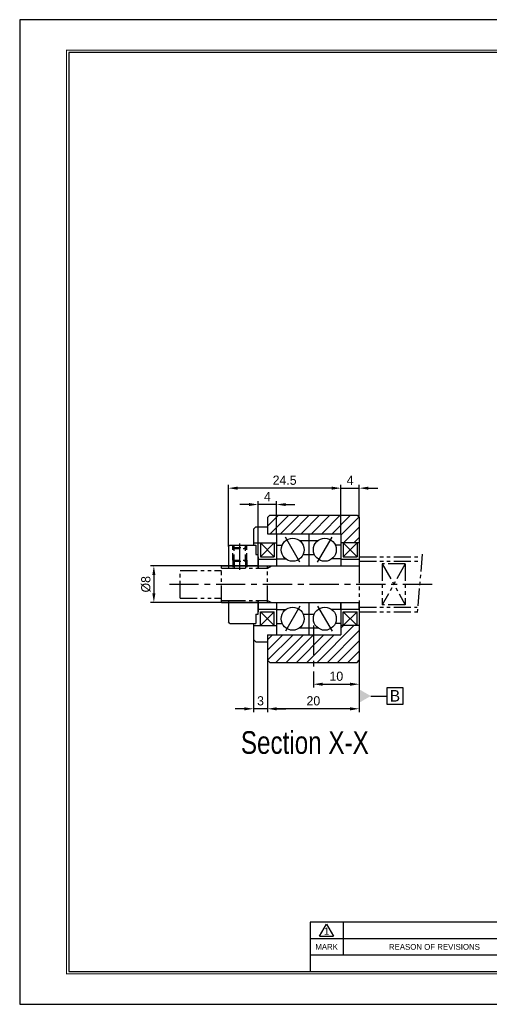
# Model space of a CAD drawing. Header units: millimetres. Extents: x 0 to 303, y 0 to 214.
# Tile 1 of 5: x 0 to 102, y 0 to 214. Entities that reach past the tile are written whole.
import ezdxf
from ezdxf.enums import TextEntityAlignment as Align

# ---------------------------------------------------------------- set-up
doc = ezdxf.new("R2010")
doc.units = ezdxf.units.MM
for name, pattern in [('CENTER', [50.8, 31.75, -6.35, 6.35, -6.35]), ('DASHED', [0.75, 0.5, -0.25]), ('PHANTOM', [2.5, 1.25, -0.25, 0.25, -0.25, 0.25, -0.25])]:
    doc.linetypes.add(name, pattern=pattern)
doc.layers.get('0').update_dxf_attribs({"linetype": 'CONTINUOUS'})
doc.layers.get('DEFPOINTS').update_dxf_attribs({"linetype": 'CONTINUOUS'})
for name, color, linetype in [('center', 1, 'CENTER'), ('hidden', 2, 'DASHED'), ('L1', 7, 'CONTINUOUS'), ('OUTLINE', 7, 'CONTINUOUS'), ('phantom', 6, 'PHANTOM')]:
    doc.layers.add(name, color=color, linetype=linetype)
doc.dimstyles.get("Standard").update_dxf_attribs({"dimtxt": 2, "dimasz": 2, "dimexe": 0.7, "dimexo": 0, "dimgap": 0.7, "dimtad": 1, "dimdec": 3, "dimzin": 11, "dimdsep": 46, "dimtxsty": 'Standard', "dimcen": 0, "dimclrd": 5, "dimclre": 5, "dimclrt": 3, "dimadec": 0, "dimazin": 0, "dimtfac": 0.6, "dimtdec": 3, "dimtmove": 0, "dimatfit": 3, "dimfxl": 0, "dimtolj": 1, "dimtzin": 11, "dimarcsym": 0})

# ---------------------------------------------------------------- blocks, each defined once
blk = doc.blocks.new('표제란')
at = {"layer": 'L1', "color": 0}
for p, q in [((297, 210), (0, 210)), ((0, 210), (0, 0)), ((0, 0), (297, 0))]:
    blk.add_line(p, q, dxfattribs=at)
at = {"layer": 'L1'}
for p, q in [((160, 17.5), (62, 17.5)), ((62, 17.5), (62, 7)), ((64, 14.51), (65.5, 17.1)), ((65.5, 17.1), (67, 14.51)), ((69, 17.5), (69, 10.5)), ((147, 14), (62, 14)), ((64, 14.51), (67, 14.51)), ((147, 10.5), (62, 10.5))]:
    blk.add_line(p, q, dxfattribs=at)
at = {"layer": 'L1', "const_width": 0.25}
blk.add_lwpolyline([(290.5, 6.5), (290.5, 203.5), (10, 203.5), (10, 6.5)], close=True, dxfattribs=at)
at = {"layer": 'L1'}
blk.add_lwpolyline([(290, 7), (290, 203), (10.5, 203), (10.5, 7)], close=True, dxfattribs=at)
for s, height, p in [('1', 1.5, (65.5, 15.61)), ('MARK', 1.25, (65.5, 12.25)), ('REASON OF REVISIONS', 1.25, (88.5, 12.25))]:
    blk.add_text(s, height=height, dxfattribs=at).set_placement(p, align=Align.MIDDLE_CENTER)
for tag, p in [('필렛', (179.25, 10.9)), ('모따기', (179.25, 8.3))]:
    blk.add_attdef(tag, text='', height=1.15, dxfattribs=at).set_placement(p, align=Align.MIDDLE_LEFT)
at = {"layer": 'OUTLINE', "ltscale": 0.5}
for tag, p, height in [('TITLE', (237.17, 24.41), 2.5), ('도번', (251.18, 15.64), 2.5), ('SCALE', (253.78, 9.55), 1.2), ('DATE', (277.02, 9.51), 1.2)]:
    blk.add_attdef(tag, p, '', height=height, dxfattribs=at)
blk = doc.blocks.new('*D45')
at = {"layer": 'DEFPOINTS', "color": 0, "ltscale": 0.2}
for p in [(73.91, 112.27), (73.91, 105.87), (69.91, 102.37)]:
    blk.add_point(p, dxfattribs=at)
at = {"layer": 'OUTLINE', "color": 5, "lineweight": -2, "ltscale": 0.2}
for p, q in [((67.91, 112.27), (65.91, 112.27)), ((69.91, 102.37), (69.91, 112.97)), ((69.91, 112.27), (73.91, 112.27)), ((73.91, 105.87), (73.91, 112.97)), ((75.91, 112.27), (77.91, 112.27))]:
    blk.add_line(p, q, dxfattribs=at)
at = {"layer": 'OUTLINE', "color": 5, "ltscale": 0.2}
for points in [[(67.91, 112.6), (67.91, 111.93), (69.91, 112.27)], [(75.91, 112.6), (75.91, 111.93), (73.91, 112.27)]]:
    blk.add_solid(points, dxfattribs=at)
at = {"layer": 'OUTLINE', "color": 3, "ltscale": 0.2, "insert": (71.91, 113.99), "char_height": 2, "attachment_point": 5}
blk.add_mtext('\\A1;4', dxfattribs=at)
blk = doc.blocks.new('*D46')
at = {"layer": 'DEFPOINTS', "color": 0, "ltscale": 0.2}
for p in [(51.91, 108.71), (55.91, 102.37), (51.91, 97.87)]:
    blk.add_point(p, dxfattribs=at)
at = {"layer": 'OUTLINE', "color": 5, "lineweight": -2, "ltscale": 0.2}
for p, q in [((51.91, 97.87), (51.91, 109.41)), ((55.91, 102.37), (55.91, 109.41)), ((49.91, 108.71), (47.91, 108.71)), ((55.91, 108.71), (51.91, 108.71)), ((57.91, 108.71), (59.91, 108.71))]:
    blk.add_line(p, q, dxfattribs=at)
at = {"layer": 'OUTLINE', "color": 5, "ltscale": 0.2}
for points in [[(49.91, 109.04), (49.91, 108.38), (51.91, 108.71)], [(57.91, 109.04), (57.91, 108.38), (55.91, 108.71)]]:
    blk.add_solid(points, dxfattribs=at)
at = {"layer": 'OUTLINE', "color": 3, "ltscale": 0.2, "insert": (53.91, 110.44), "char_height": 2, "attachment_point": 5}
blk.add_mtext('\\A1;4', dxfattribs=at)
blk = doc.blocks.new('*D47')
at = {"layer": 'DEFPOINTS', "color": 0, "ltscale": 0.2}
for p in [(45.41, 112.27), (69.91, 102.37), (45.41, 99.57)]:
    blk.add_point(p, dxfattribs=at)
at = {"layer": 'OUTLINE', "color": 5, "lineweight": -2, "ltscale": 0.2}
for p, q in [((45.41, 99.57), (45.41, 112.97)), ((67.91, 112.27), (47.41, 112.27)), ((69.91, 102.37), (69.91, 112.97))]:
    blk.add_line(p, q, dxfattribs=at)
at = {"layer": 'OUTLINE', "color": 5, "ltscale": 0.2}
for points in [[(47.41, 112.6), (47.41, 111.93), (45.41, 112.27)], [(67.91, 112.6), (67.91, 111.93), (69.91, 112.27)]]:
    blk.add_solid(points, dxfattribs=at)
at = {"layer": 'OUTLINE', "color": 3, "ltscale": 0.2, "insert": (57.66, 113.99), "char_height": 2, "attachment_point": 5}
blk.add_mtext('\\A1;24.5', dxfattribs=at)
blk = doc.blocks.new('*D48')
at = {"layer": 'DEFPOINTS', "color": 0, "ltscale": 0.2}
for p in [(73.91, 74.87), (63.91, 72.37), (73.91, 69.63)]:
    blk.add_point(p, dxfattribs=at)
at = {"layer": 'OUTLINE', "color": 5, "lineweight": -2, "ltscale": 0.2}
for p, q in [((73.91, 74.87), (73.91, 68.93)), ((63.91, 72.37), (63.91, 68.93)), ((65.91, 69.63), (71.91, 69.63))]:
    blk.add_line(p, q, dxfattribs=at)
at = {"layer": 'OUTLINE', "color": 5, "ltscale": 0.2}
for points in [[(65.91, 69.96), (65.91, 69.29), (63.91, 69.63)], [(71.91, 69.96), (71.91, 69.29), (73.91, 69.63)]]:
    blk.add_solid(points, dxfattribs=at)
at = {"layer": 'OUTLINE', "color": 3, "ltscale": 0.2, "insert": (68.91, 71.35), "char_height": 2, "attachment_point": 5}
blk.add_mtext('\\A1;10', dxfattribs=at)
blk = doc.blocks.new('*D49')
at = {"layer": 'DEFPOINTS', "color": 0, "ltscale": 0.2}
for p in [(73.91, 75.49), (53.91, 74.87), (53.91, 64.28)]:
    blk.add_point(p, dxfattribs=at)
at = {"layer": 'OUTLINE', "color": 5, "lineweight": -2, "ltscale": 0.2}
for p, q in [((73.91, 75.49), (73.91, 63.58)), ((53.91, 74.87), (53.91, 63.58)), ((71.91, 64.28), (55.91, 64.28))]:
    blk.add_line(p, q, dxfattribs=at)
at = {"layer": 'OUTLINE', "color": 5, "ltscale": 0.2}
for points in [[(55.91, 64.61), (55.91, 63.94), (53.91, 64.28)], [(71.91, 64.61), (71.91, 63.94), (73.91, 64.28)]]:
    blk.add_solid(points, dxfattribs=at)
at = {"layer": 'OUTLINE', "color": 3, "ltscale": 0.2, "insert": (63.91, 66), "char_height": 2, "attachment_point": 5}
blk.add_mtext('\\A1;20', dxfattribs=at)
blk = doc.blocks.new('*D50')
at = {"layer": 'DEFPOINTS', "color": 0, "ltscale": 0.2}
for p in [(50.91, 79.37), (53.91, 74.87), (50.91, 64.28)]:
    blk.add_point(p, dxfattribs=at)
at = {"layer": 'OUTLINE', "color": 5, "lineweight": -2, "ltscale": 0.2}
for p, q in [((50.91, 79.37), (50.91, 63.58)), ((53.91, 74.87), (53.91, 63.58)), ((48.91, 64.28), (46.91, 64.28)), ((53.91, 64.28), (50.91, 64.28)), ((55.91, 64.28), (57.91, 64.28))]:
    blk.add_line(p, q, dxfattribs=at)
at = {"layer": 'OUTLINE', "color": 5, "ltscale": 0.2}
for points in [[(48.91, 64.61), (48.91, 63.94), (50.91, 64.28)], [(55.91, 64.61), (55.91, 63.94), (53.91, 64.28)]]:
    blk.add_solid(points, dxfattribs=at)
at = {"layer": 'OUTLINE', "color": 3, "ltscale": 0.2, "insert": (52.41, 66), "char_height": 2, "attachment_point": 5}
blk.add_mtext('\\A1;3', dxfattribs=at)
blk = doc.blocks.new('*D51')
at = {"layer": 'DEFPOINTS', "color": 0, "ltscale": 0.2}
for p in [(51.91, 95.37), (29.2, 87.37), (51.91, 87.37)]:
    blk.add_point(p, dxfattribs=at)
at = {"layer": 'OUTLINE', "color": 5, "lineweight": -2, "ltscale": 0.2}
for p, q in [((51.91, 95.37), (28.5, 95.37)), ((29.2, 93.37), (29.2, 89.37)), ((51.91, 87.37), (28.5, 87.37))]:
    blk.add_line(p, q, dxfattribs=at)
at = {"layer": 'OUTLINE', "color": 5, "ltscale": 0.2}
for points in [[(28.87, 93.37), (29.53, 93.37), (29.2, 95.37)], [(28.87, 89.37), (29.53, 89.37), (29.2, 87.37)]]:
    blk.add_solid(points, dxfattribs=at)
at = {"layer": 'OUTLINE', "color": 3, "ltscale": 0.2, "insert": (27.48, 91.37), "char_height": 2, "attachment_point": 5, "rotation": 90}
blk.add_mtext('\\A1;%%C8', dxfattribs=at)
blk = doc.blocks.new('_DatumFilled')
at = {"color": 0, "linetype": 'ByBlock'}
blk.add_solid([(0, 0.577), (-1, 0), (0, -0.577)], dxfattribs=at)

msp = doc.modelspace()

# ---------------------------------------------------------------- hatches: boundary and pattern name
at = {"layer": 'OUTLINE', "ltscale": 0.2}
h = msp.add_hatch(dxfattribs=at)
h.set_pattern_fill('ANSI31', color=5, scale=0.5, style=0)
h.set_pattern_definition([(45, (-436.4153, 44.7048), (-1.122532, 1.122532), [])])
h.paths.add_polyline_path([(69.9105, 102.3676), (69.9105, 100.3676), (73.9105, 100.3676), (73.9105, 105.8676), (73.4105, 106.3676), (54.4105, 106.3676), (53.9105, 105.8676), (53.9105, 102.3676)])
h.paths.add_polyline_path([(63.9105, 80.3676), (63.9105, 74.3676), (73.4105, 74.3676), (73.9105, 74.8676), (73.9105, 82.3676), (69.9105, 82.3676), (69.9105, 80.3676)])
h.paths.add_polyline_path([(63.9105, 74.3676), (63.9105, 80.3676), (53.9105, 80.3676), (53.9105, 74.8676), (54.4105, 74.3676)])

# ---------------------------------------------------------------- linework, layer by layer
at = {"layer": 'center', "ltscale": 0.2}
for p, q in [((60.9848, 96.1408), (57.8361, 101.5945)), ((64.8361, 96.1408), (67.9848, 101.5945)), ((47.9105, 94.5377), (47.9105, 100.2215)), ((32.595, 91.3676), (90.2943, 91.3676)), ((60.9848, 86.5945), (57.8361, 81.1408)), ((64.8361, 86.5945), (67.9848, 81.1408)), ((63.9105, 82.3676), (63.9105, 72.3676))]:
    msp.add_line(p, q, dxfattribs=at)
at = {"layer": 'hidden', "color": 5, "ltscale": 3}
for p, q in [((46.4105, 99.1176), (46.4105, 99.8676)), ((49.4105, 99.1176), (49.4105, 99.8676)), ((46.4105, 96.6176), (46.4105, 94.8676)), ((49.4105, 96.6176), (49.4105, 94.8676))]:
    msp.add_line(p, q, dxfattribs=at)
at = {"layer": 'hidden', "ltscale": 3}
for p, q in [((46.4105, 99.1176), (46.6605, 99.3676)), ((46.4105, 96.6176), (46.4105, 99.1176)), ((46.4105, 99.1176), (49.4105, 99.1176)), ((46.6605, 99.3676), (46.6605, 99.8676)), ((46.6605, 96.3676), (46.6605, 99.3676)), ((46.6605, 99.3676), (49.1605, 99.3676)), ((49.1605, 99.3676), (49.1605, 99.8676)), ((49.1605, 96.3676), (49.1605, 99.3676)), ((49.1605, 99.3676), (49.4105, 99.1176)), ((49.4105, 96.6176), (49.4105, 99.1176)), ((46.4105, 96.6176), (49.4105, 96.6176)), ((46.4105, 96.6176), (46.6605, 96.3676)), ((49.1605, 96.3676), (49.4105, 96.6176)), ((46.6605, 96.3676), (49.1605, 96.3676)), ((46.6605, 96.3676), (46.6605, 94.8676)), ((46.7105, 96.3676), (46.7105, 95.3676)), ((49.1105, 96.3676), (49.1105, 95.3676)), ((49.1605, 96.3676), (49.1605, 94.8676))]:
    msp.add_line(p, q, dxfattribs=at)
at = {"layer": 'OUTLINE'}
for p, q in [((54.4105, 106.3676), (53.9105, 105.8676)), ((53.9105, 105.8676), (53.9105, 102.3676)), ((54.4105, 106.3676), (73.4105, 106.3676)), ((73.4105, 106.3676), (73.9105, 105.8676)), ((73.9105, 105.8676), (73.9105, 95.3676)), ((51.4105, 103.8676), (50.9105, 103.3676)), ((50.9105, 103.3676), (50.9105, 99.8676)), ((51.4105, 103.8676), (53.9105, 103.8676)), ((53.9105, 102.3676), (55.9105, 102.3676)), ((53.9105, 102.3676), (69.9105, 102.3676)), ((55.9105, 102.3676), (55.9105, 95.3676)), ((55.9105, 102.3676), (55.9105, 95.3676)), ((60.9105, 100.8676), (64.9105, 100.8676)), ((62.9105, 102.3676), (62.9105, 95.3676)), ((69.9105, 102.3676), (69.9105, 95.3676)), ((45.7105, 99.8676), (45.4105, 99.5676)), ((45.4105, 99.5676), (45.4105, 94.8676)), ((45.7105, 99.8676), (51.4105, 99.8676)), ((50.9105, 100.3676), (55.9105, 100.3676)), ((51.4105, 99.8676), (51.4105, 97.8676)), ((52.4105, 100.3676), (52.4105, 97.3676)), ((55.4105, 100.3676), (52.4105, 97.3676)), ((52.4105, 100.3676), (55.4105, 97.3676)), ((55.4105, 100.3676), (55.4105, 97.3676)), ((55.9105, 99.8676), (57.1192, 99.8676)), ((69.9105, 99.8676), (68.7018, 99.8676)), ((73.9105, 100.3676), (69.9105, 100.3676)), ((70.4105, 100.3676), (70.4105, 97.3676)), ((73.4105, 100.3676), (70.4105, 97.3676)), ((70.4105, 100.3676), (73.4105, 97.3676)), ((73.4105, 100.3676), (73.4105, 97.3676)), ((51.4105, 97.8676), (51.9105, 97.8676)), ((51.9105, 94.8676), (51.9105, 97.8676)), ((51.9105, 97.3676), (51.9105, 94.8676)), ((51.9105, 96.8176), (55.9105, 96.8176)), ((52.4105, 97.3676), (55.4105, 97.3676)), ((55.9105, 96.8676), (57.9105, 96.8676)), ((61.7018, 97.8676), (64.1192, 97.8676)), ((69.9105, 96.8676), (67.9105, 96.8676)), ((69.9105, 96.8176), (69.9105, 95.3676)), ((69.9105, 96.8176), (73.9105, 96.8176)), ((70.4105, 97.3676), (73.4105, 97.3676)), ((73.9105, 96.8176), (73.9105, 95.3676)), ((45.4105, 95.3676), (46.7105, 95.3676)), ((46.7105, 95.3676), (49.1105, 95.3676)), ((49.1105, 95.3676), (51.9105, 95.3676)), ((51.9105, 95.3676), (73.9105, 95.3676)), ((55.9105, 95.3676), (69.9105, 95.3676)), ((69.9105, 95.3676), (73.9105, 95.3676)), ((45.4105, 87.8676), (45.4105, 83.1676)), ((51.9105, 84.8676), (51.9105, 87.8676)), ((51.9105, 87.8676), (51.9105, 85.3676)), ((45.4105, 87.3676), (51.9105, 87.3676)), ((51.9105, 87.3676), (73.9105, 87.3676)), ((51.9105, 85.9176), (55.9105, 85.9176)), ((55.9105, 87.3676), (69.9105, 87.3676)), ((55.9105, 87.3676), (55.9105, 80.3676)), ((55.9105, 87.3676), (55.9105, 80.3676)), ((55.9105, 85.8676), (57.9105, 85.8676)), ((62.9105, 87.3676), (62.9105, 80.3676)), ((69.9105, 85.8676), (67.9105, 85.8676)), ((69.9105, 87.3676), (69.9105, 80.3676)), ((69.9105, 85.9176), (69.9105, 87.3676)), ((69.9105, 87.3676), (73.9105, 87.3676)), ((69.9105, 85.9176), (73.9105, 85.9176)), ((73.9105, 85.9176), (73.9105, 87.3676)), ((73.9105, 87.3676), (73.9105, 74.8676)), ((51.4105, 84.8676), (51.9105, 84.8676)), ((51.4105, 84.8676), (51.4105, 82.8676)), ((52.4105, 85.3676), (55.4105, 85.3676)), ((52.4105, 82.3676), (55.4105, 85.3676)), ((55.4105, 82.3676), (52.4105, 85.3676)), ((52.4105, 82.3676), (52.4105, 85.3676)), ((55.4105, 82.3676), (55.4105, 85.3676)), ((61.7018, 84.8676), (64.1192, 84.8676)), ((70.4105, 82.3676), (73.4105, 85.3676)), ((73.4105, 82.3676), (70.4105, 85.3676)), ((70.4105, 82.3676), (70.4105, 85.3676)), ((70.4105, 85.3676), (73.4105, 85.3676)), ((73.4105, 82.3676), (73.4105, 85.3676)), ((45.7105, 82.8676), (45.4105, 83.1676)), ((45.7105, 82.8676), (51.4105, 82.8676)), ((50.9105, 82.8676), (50.9105, 79.3676)), ((50.9105, 82.3676), (55.9105, 82.3676)), ((55.9105, 82.8676), (57.1192, 82.8676)), ((60.9105, 81.8676), (64.9105, 81.8676)), ((69.9105, 82.8676), (68.7018, 82.8676)), ((73.9105, 82.3676), (69.9105, 82.3676)), ((50.9105, 79.3676), (51.4105, 78.8676)), ((53.9105, 80.3676), (55.9105, 80.3676)), ((53.9105, 80.3676), (69.9105, 80.3676)), ((53.9105, 80.3676), (53.9105, 74.8676)), ((51.4105, 78.8676), (53.9105, 78.8676)), ((53.9105, 74.8676), (54.4105, 74.3676)), ((54.4105, 74.3676), (73.4105, 74.3676)), ((73.4105, 74.3676), (73.9105, 74.8676))]:
    msp.add_line(p, q, dxfattribs=at)
at = {"layer": 'OUTLINE', "color": 5, "ltscale": 0.5}
msp.add_lwpolyline([(79.8752, 65.2619), (83.4752, 65.2619), (83.4752, 68.8619), (79.8752, 68.8619)], close=True, dxfattribs=at)
msp.add_lwpolyline([(76.4105, 67.0619), (79.8752, 67.0619)], dxfattribs=at)
at = {"layer": 'OUTLINE'}
for centre in [(59.4105, 98.8676), (66.4105, 98.8676), (59.4105, 83.8676), (66.4105, 83.8676)]:
    msp.add_circle(centre, 2.5, dxfattribs=at)
at = {"layer": 'phantom', "ltscale": 3}
for p, q in [((73.9105, 97.3676), (87.5463, 97.3676)), ((87.5932, 97.9035), (86.4408, 84.731)), ((34.9105, 94.3676), (43.9105, 94.3676)), ((34.9105, 88.3676), (34.9105, 94.3676)), ((43.9105, 87.3676), (43.9105, 95.3676)), ((43.9105, 95.3676), (45.4105, 95.3676)), ((43.9105, 94.8676), (45.4105, 94.8676)), ((45.4105, 94.8676), (51.9105, 94.8676)), ((51.9105, 94.8676), (53.9105, 94.8676)), ((53.9105, 87.3676), (53.9105, 95.3676)), ((53.9105, 94.8676), (54.7765, 95.3676)), ((73.9105, 96.3676), (87.5463, 96.3676)), ((73.9105, 95.3676), (73.9105, 87.3676)), ((78.9105, 95.8398), (78.9105, 86.8955)), ((78.9105, 95.8398), (83.9105, 86.8955)), ((83.9105, 95.8398), (78.9105, 86.8955)), ((83.9105, 95.8398), (78.9105, 95.8398)), ((83.9105, 95.8398), (83.9105, 86.8955)), ((34.9105, 88.3676), (43.9105, 88.3676)), ((43.9105, 87.8676), (45.4105, 87.8676)), ((45.4105, 87.8676), (51.9105, 87.8676)), ((51.9105, 87.8676), (53.9105, 87.8676)), ((53.9105, 87.8676), (54.7765, 87.3676)), ((43.9105, 87.3676), (45.4105, 87.3676)), ((73.9105, 86.3676), (86.4965, 86.3676)), ((83.9105, 86.8955), (78.9105, 86.8955)), ((73.9105, 85.3676), (86.4965, 85.3676))]:
    msp.add_line(p, q, dxfattribs=at)

# ---------------------------------------------------------------- block references
at = {"layer": 'OUTLINE', "xscale": 1.0198628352, "yscale": 1.0198628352, "zscale": 1.0198628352}
msp.add_blockref('표제란', (0, 0), dxfattribs=at)
at = {"layer": 'OUTLINE', "color": 5, "ltscale": 0.5, "xscale": 2.5, "yscale": 2.5, "zscale": 2.5, "rotation": 180}
msp.add_blockref('_DatumFilled', (73.9105, 67.0619), dxfattribs=at)

# ---------------------------------------------------------------- texts
at = {"lineweight": 9, "width": 0.8}
msp.add_text('Section X-X', height=4.926874, dxfattribs=at).set_placement((48.1351, 54.4813))
at = {"layer": 'OUTLINE', "color": 3, "ltscale": 0.5, "insert": (82.789, 65.8562), "char_height": 2.5, "attachment_point": 9}
msp.add_mtext('\\A1;B', dxfattribs=at)

# ---------------------------------------------------------------- dimensions: what is measured, and where the dimension line sits
at = {"layer": 'OUTLINE', "ltscale": 0.2}
for base, p1, p2, picture, middle in [((45.4105, 112.2674), (69.9105, 102.3676), (45.4105, 99.5676), '*D47', (57.6605, 113.994)), ((73.9105, 112.2674), (69.9105, 102.3676), (73.9105, 105.8676), '*D45', (71.9105, 113.994)), ((51.9105, 108.71), (55.9105, 102.3676), (51.9105, 97.8676), '*D46', (53.9105, 110.4367)), ((50.9105, 64.2777), (53.9105, 74.8676), (50.9105, 79.3676), '*D50', (52.4105, 66.003)), ((53.9105, 64.2777), (73.9105, 75.4905), (53.9105, 74.8676), '*D49', (63.9105, 66.003)), ((73.9105, 69.6269), (63.9105, 72.3676), (73.9105, 74.8676), '*D48', (68.9105, 71.3549))]:
    dim = msp.add_linear_dim(base=base, p1=p1, p2=p2, dimstyle='Standard', dxfattribs=at)
    dim.commit()
    dim.dimension.update_dxf_attribs({"geometry": picture, "text_midpoint": middle})
dim = msp.add_linear_dim(base=(29.2004, 87.3676), p1=(51.9105, 95.3676), p2=(51.9105, 87.3676), angle=90, text='%%C<>', dimstyle='Standard', override={"dimgap": 0.7, "dimsah": 1, "dimse1": 0, "dimse2": 0, "dimsd1": 0, "dimsd2": 0, "dimtol": 0, "dimlim": 0}, dxfattribs=at)
dim.commit()
dim.dimension.update_dxf_attribs({"geometry": '*D51', "text_midpoint": (27.4751, 91.3676)})

doc.saveas('drawing.dxf')
